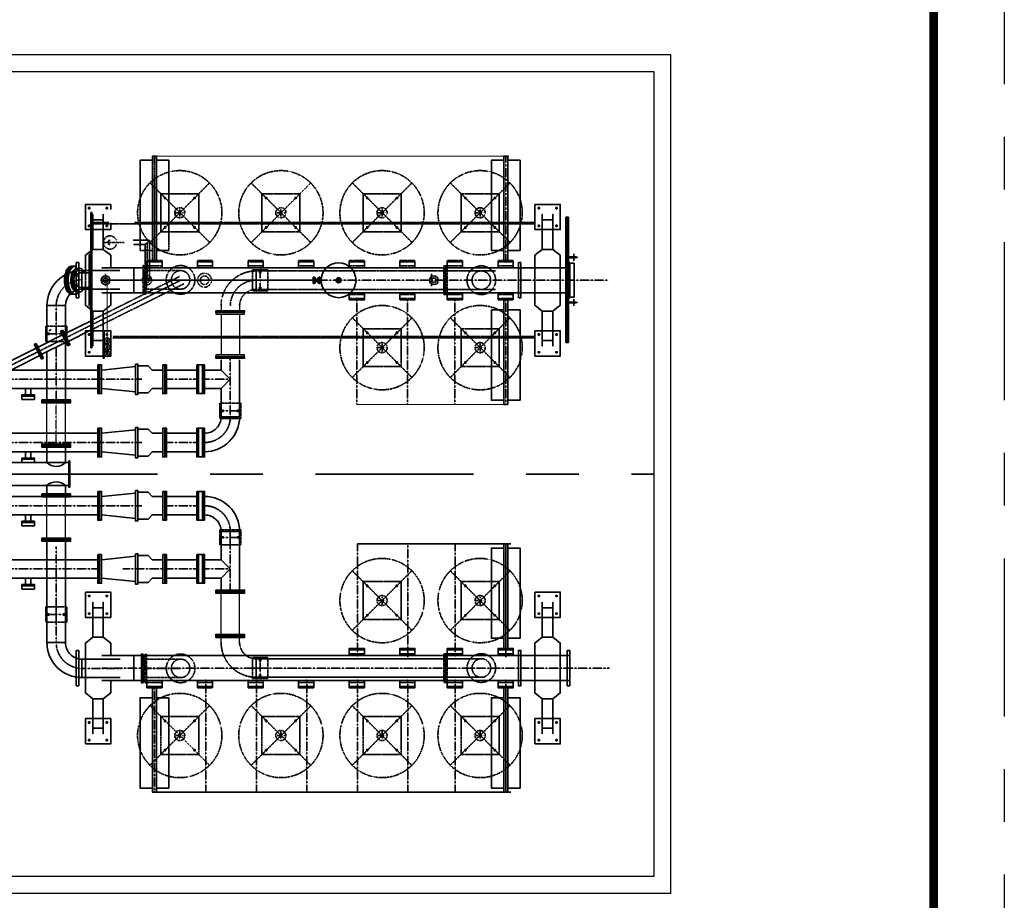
# Model space of a CAD drawing. Header units: inches. Extents: x -341304 to 31571016, y -692717 to 2132253.
# Tile 184 of 256: x 645880 to 657559, y -296539 to -286094. Entities that reach past the tile are written whole.
import ezdxf

# ---------------------------------------------------------------- set-up
doc = ezdxf.new("R2010")
doc.units = ezdxf.units.IN
doc.header["$MEASUREMENT"] = 0
for name, pattern in [('ACISOWELD', [3, 2, -1]), ('CENTER', [2, 1.25, -0.25, 0.25, -0.25]), ('CENTRE', [1.5, 0.75, -0.25, 0.25, -0.25]), ('DASHDOT', [1, 0.5, -0.25, 0, -0.25]), ('DASHED', [0.75, 0.5, -0.25]), ('HIDDEN', [0.375, 0.25, -0.125])]:
    doc.linetypes.add(name, pattern=pattern)

# ---------------------------------------------------------------- blocks, each defined once
blk = doc.blocks.new('tyyyy')
at = {"color": 230, "ltscale": 100}
for p, q in [((-1255486, 591205), (-1266340, 591205)), ((-1255486, 581259), (-1255486, 591205)), ((-1255686, 591005), (-1266140, 591005)), ((-1255686, 581459), (-1255686, 591005)), ((-1255686, 581459), (-1263887, 581459)), ((-1255486, 581259), (-1264087, 581259))]:
    blk.add_line(p, q, dxfattribs=at)
at = {"color": 230, "linetype": 'HIDDEN', "lineweight": 35, "ltscale": 0.5}
for p, q in [((-1261612, 588765), (-1261612, 590005)), ((-1260958, 589686), (-1261665, 588979)), ((-1260958, 588979), (-1261665, 589686)), ((-1259758, 589686), (-1260465, 588979)), ((-1259758, 588979), (-1260465, 589686)), ((-1258558, 589686), (-1259265, 588979)), ((-1258558, 588979), (-1259265, 589686)), ((-1257395, 589686), (-1258102, 588979)), ((-1257395, 588979), (-1258102, 589686)), ((-1262350, 589199), (-1257098, 589199)), ((-1261671, 589006), (-1261863, 589006)), ((-1261724, 588954), (-1261863, 588954)), ((-1261671, 589006), (-1261724, 588954)), ((-1261724, 588532), (-1261724, 588954)), ((-1261671, 588532), (-1261671, 589006)), ((-1262472, 588646), (-1262019, 588646)), ((-1261316, 588576), (-1262362, 588052)), ((-1260407, 588642), (-1257568, 588642)), ((-1261265, 588488), (-1262362, 587942)), ((-1262472, 588427), (-1262019, 588427)), ((-1258558, 588086), (-1259265, 587379)), ((-1258558, 587379), (-1259265, 588086)), ((-1257395, 588086), (-1258102, 587379)), ((-1257395, 587379), (-1258102, 588086)), ((-1262107, 587865), (-1257098, 587865)), ((-1258558, 585086), (-1259265, 584379)), ((-1258558, 584379), (-1259265, 585086)), ((-1257395, 585086), (-1258102, 584379)), ((-1257395, 584379), (-1258102, 585086)), ((-1260958, 583486), (-1261665, 582779)), ((-1260958, 582779), (-1261665, 583486)), ((-1259758, 583486), (-1260465, 582779)), ((-1259758, 582779), (-1260465, 583486)), ((-1258558, 583486), (-1259265, 582779)), ((-1258558, 582779), (-1259265, 583486)), ((-1257395, 583486), (-1258102, 582779)), ((-1257395, 582779), (-1258102, 583486))]:
    blk.add_line(p, q, dxfattribs=at)
at = {"color": 230, "lineweight": 0}
for p, q in [((-1261612, 590005), (-1257408, 590005)), ((-1257431, 587059), (-1259212, 587059))]:
    blk.add_line(p, q, dxfattribs=at)
at = {"color": 230, "linetype": 'CENTER', "lineweight": 35}
for p, q in [((-1257445, 588765), (-1257445, 590005)), ((-1261312, 589378), (-1261312, 589287)), ((-1260112, 589378), (-1260112, 589287)), ((-1258912, 589378), (-1258912, 589287)), ((-1257749, 589378), (-1257749, 589287)), ((-1261357, 589332), (-1261267, 589332)), ((-1260157, 589332), (-1260067, 589332)), ((-1258957, 589332), (-1258867, 589332)), ((-1257794, 589332), (-1257704, 589332)), ((-1256701, 588808), (-1256596, 588808)), ((-1256701, 588798), (-1256596, 588798)), ((-1260357, 588407), (-1260357, 588657)), ((-1261303, 588530), (-1262362, 588000)), ((-1262237, 588532), (-1259728, 588532)), ((-1256230, 588532), (-1262237, 588532)), ((-1260267, 588532), (-1260447, 588532)), ((-1262777, 587851), (-1262777, 588231)), ((-1259212, 588299), (-1259212, 587059)), ((-1258612, 588299), (-1258612, 587059)), ((-1258049, 588299), (-1258049, 587059)), ((-1257445, 588299), (-1257445, 587059)), ((-1256701, 588272), (-1256596, 588272)), ((-1256701, 588262), (-1256596, 588262)), ((-1262362, 588000), (-1264261, 587049)), ((-1262777, 587807), (-1262777, 587987)), ((-1262902, 587897), (-1262652, 587897)), ((-1262777, 587092), (-1262777, 587735)), ((-1258957, 587732), (-1258867, 587732)), ((-1258912, 587778), (-1258912, 587687)), ((-1257794, 587732), (-1257704, 587732)), ((-1257749, 587778), (-1257749, 587687)), ((-1263534, 587357), (-1262260, 587357)), ((-1262260, 587357), (-1261760, 587357)), ((-1261488, 587357), (-1261088, 587357)), ((-1261037, 587357), (-1260712, 587357)), ((-1260712, 586892), (-1260712, 587072)), ((-1260837, 586982), (-1260587, 586982)), ((-1263660, 586607), (-1262260, 586607)), ((-1262260, 586607), (-1261760, 586607)), ((-1261488, 586607), (-1261088, 586607)), ((-1263660, 585857), (-1262260, 585857)), ((-1262260, 585857), (-1261760, 585857)), ((-1261488, 585857), (-1261088, 585857)), ((-1260712, 585392), (-1260712, 585572)), ((-1260837, 585482), (-1260587, 585482)), ((-1259204, 584061), (-1259204, 585405)), ((-1258606, 584060), (-1258606, 585405)), ((-1258044, 584061), (-1258044, 585405)), ((-1257445, 584060), (-1257445, 585405)), ((-1257445, 584165), (-1257445, 585405)), ((-1263660, 585107), (-1262260, 585107)), ((-1261988, 585107), (-1261488, 585107)), ((-1261488, 585107), (-1261088, 585107)), ((-1261037, 585107), (-1260712, 585107)), ((-1258957, 584732), (-1258867, 584732)), ((-1258912, 584687), (-1258912, 584778)), ((-1257794, 584732), (-1257704, 584732)), ((-1257749, 584687), (-1257749, 584778)), ((-1262777, 584657), (-1262777, 584477)), ((-1262902, 584567), (-1262652, 584567)), ((-1260357, 584057), (-1260357, 583807)), ((-1262237, 583932), (-1256216, 583932)), ((-1261727, 583928), (-1261302, 583928)), ((-1260267, 583932), (-1260447, 583932)), ((-1261001, 583804), (-1261001, 582459)), ((-1260402, 583804), (-1260402, 582459)), ((-1259803, 583804), (-1259803, 582459)), ((-1259204, 583804), (-1259204, 582459)), ((-1258606, 583804), (-1258606, 582459)), ((-1258044, 583804), (-1258044, 582459)), ((-1257445, 583804), (-1257445, 582459)), ((-1261612, 583699), (-1261612, 582459)), ((-1257445, 583699), (-1257445, 582459)), ((-1261312, 583087), (-1261312, 583178)), ((-1260112, 583087), (-1260112, 583178)), ((-1258912, 583087), (-1258912, 583178)), ((-1257749, 583087), (-1257749, 583178)), ((-1261357, 583132), (-1261267, 583132)), ((-1260157, 583132), (-1260067, 583132)), ((-1258957, 583132), (-1258867, 583132)), ((-1257794, 583132), (-1257704, 583132))]:
    blk.add_line(p, q, dxfattribs=at)
at = {"color": 230, "lineweight": 35}
for p, q in [((-1261502, 589507), (-1261472, 589507)), ((-1261487, 589522), (-1261487, 589492)), ((-1261152, 589507), (-1261122, 589507)), ((-1261137, 589522), (-1261137, 589492)), ((-1260302, 589507), (-1260272, 589507)), ((-1260287, 589522), (-1260287, 589492)), ((-1259952, 589507), (-1259922, 589507)), ((-1259937, 589522), (-1259937, 589492)), ((-1259102, 589507), (-1259072, 589507)), ((-1259087, 589522), (-1259087, 589492)), ((-1258752, 589507), (-1258722, 589507)), ((-1258737, 589522), (-1258737, 589492)), ((-1257939, 589507), (-1257909, 589507)), ((-1257924, 589522), (-1257924, 589492)), ((-1257589, 589507), (-1257559, 589507)), ((-1257574, 589522), (-1257574, 589492)), ((-1262401, 589387), (-1262371, 589387)), ((-1262386, 589402), (-1262386, 589372)), ((-1262191, 589387), (-1262161, 589387)), ((-1262176, 589402), (-1262176, 589372)), ((-1257068, 589387), (-1257038, 589387)), ((-1257053, 589402), (-1257053, 589372)), ((-1256858, 589387), (-1256828, 589387)), ((-1256843, 589402), (-1256843, 589372)), ((-1262366, 589336), (-1262366, 587729)), ((-1262366, 589336), (-1262354, 589336)), ((-1262354, 589336), (-1262354, 587729)), ((-1256731, 589278), (-1256731, 587792)), ((-1256731, 589278), (-1256701, 589278)), ((-1256720, 589278), (-1256720, 587792)), ((-1256712, 589278), (-1256712, 587792)), ((-1256701, 589278), (-1256701, 587792)), ((-1262401, 589177), (-1262371, 589177)), ((-1262386, 589192), (-1262386, 589162)), ((-1262354, 589215), (-1262154, 589215)), ((-1262191, 589177), (-1262161, 589177)), ((-1262176, 589192), (-1262176, 589162)), ((-1261848, 589215), (-1257098, 589215)), ((-1261502, 589157), (-1261472, 589157)), ((-1261487, 589172), (-1261487, 589142)), ((-1261152, 589157), (-1261122, 589157)), ((-1261137, 589172), (-1261137, 589142)), ((-1260302, 589157), (-1260272, 589157)), ((-1260287, 589172), (-1260287, 589142)), ((-1259952, 589157), (-1259922, 589157)), ((-1259937, 589172), (-1259937, 589142)), ((-1259102, 589157), (-1259072, 589157)), ((-1259087, 589172), (-1259087, 589142)), ((-1258752, 589157), (-1258722, 589157)), ((-1258737, 589172), (-1258737, 589142)), ((-1257939, 589157), (-1257909, 589157)), ((-1257924, 589172), (-1257924, 589142)), ((-1257589, 589157), (-1257559, 589157)), ((-1257574, 589172), (-1257574, 589142)), ((-1257068, 589177), (-1257038, 589177)), ((-1257053, 589162), (-1257053, 589192)), ((-1256858, 589177), (-1256828, 589177)), ((-1256843, 589162), (-1256843, 589192)), ((-1262387, 588837), (-1262387, 588228)), ((-1262387, 588837), (-1262366, 588837)), ((-1256638, 588843), (-1256638, 588762)), ((-1256596, 588808), (-1256596, 588798)), ((-1262597, 588699), (-1262553, 588699)), ((-1262553, 588699), (-1262532, 588671)), ((-1262498, 588672), (-1262533, 588672)), ((-1262237, 588680), (-1256731, 588680)), ((-1262498, 588620), (-1262383, 588620)), ((-1262472, 588646), (-1262472, 588427)), ((-1260407, 588642), (-1260407, 588423)), ((-1260372, 588622), (-1260342, 588622)), ((-1260357, 588607), (-1260357, 588637)), ((-1259728, 588570), (-1259728, 588495)), ((-1259715, 588570), (-1259728, 588570)), ((-1259722, 588570), (-1259722, 588495)), ((-1259664, 588570), (-1259715, 588495)), ((-1259715, 588570), (-1259664, 588495)), ((-1259715, 588570), (-1259715, 588495)), ((-1259664, 588570), (-1259664, 588495)), ((-1259651, 588570), (-1259664, 588570)), ((-1259657, 588570), (-1259657, 588495)), ((-1259651, 588570), (-1259651, 588495)), ((-1258326, 588607), (-1258326, 588460)), ((-1262498, 588445), (-1262383, 588445)), ((-1261053, 588532), (-1260628, 588532)), ((-1260372, 588442), (-1260342, 588442)), ((-1260357, 588427), (-1260357, 588457)), ((-1259715, 588495), (-1259728, 588495)), ((-1259651, 588495), (-1259664, 588495)), ((-1262237, 588384), (-1256731, 588384)), ((-1262887, 588231), (-1262667, 588231)), ((-1262887, 587803), (-1262887, 588231)), ((-1262667, 587900), (-1262667, 588231)), ((-1262387, 588228), (-1262366, 588228)), ((-1256638, 588308), (-1256638, 588228)), ((-1256596, 588272), (-1256596, 588262)), ((-1262882, 587897), (-1262852, 587897)), ((-1262867, 587912), (-1262867, 587882)), ((-1262700, 587939), (-1262725, 587927)), ((-1262725, 587927), (-1262638, 587754)), ((-1262715, 587932), (-1262628, 587758)), ((-1262710, 587934), (-1262623, 587761)), ((-1262702, 587897), (-1262672, 587897)), ((-1262700, 587939), (-1262613, 587765)), ((-1262687, 587912), (-1262687, 587882)), ((-1262401, 587887), (-1262371, 587887)), ((-1262386, 587872), (-1262386, 587902)), ((-1262191, 587887), (-1262161, 587887)), ((-1262176, 587872), (-1262176, 587902)), ((-1262107, 587850), (-1257098, 587850)), ((-1259102, 587907), (-1259072, 587907)), ((-1259087, 587922), (-1259087, 587892)), ((-1258752, 587907), (-1258722, 587907)), ((-1258737, 587922), (-1258737, 587892)), ((-1257939, 587907), (-1257909, 587907)), ((-1257924, 587922), (-1257924, 587892)), ((-1257589, 587907), (-1257559, 587907)), ((-1257574, 587922), (-1257574, 587892)), ((-1257068, 587887), (-1257038, 587887)), ((-1257053, 587872), (-1257053, 587902)), ((-1256858, 587887), (-1256828, 587887)), ((-1256843, 587872), (-1256843, 587902)), ((-1263014, 587782), (-1263038, 587770)), ((-1263038, 587770), (-1262951, 587596)), ((-1263029, 587775), (-1262942, 587601)), ((-1263023, 587777), (-1262936, 587604)), ((-1263014, 587782), (-1262927, 587608)), ((-1262667, 587112), (-1262667, 587794)), ((-1262613, 587765), (-1262638, 587754)), ((-1262366, 587729), (-1262354, 587729)), ((-1256731, 587792), (-1256701, 587792)), ((-1262887, 587112), (-1262887, 587683)), ((-1262401, 587677), (-1262371, 587677)), ((-1262386, 587662), (-1262386, 587692)), ((-1262191, 587677), (-1262161, 587677)), ((-1262176, 587662), (-1262176, 587692)), ((-1257068, 587677), (-1257038, 587677)), ((-1257053, 587662), (-1257053, 587692)), ((-1256858, 587677), (-1256828, 587677)), ((-1256843, 587662), (-1256843, 587692)), ((-1262927, 587608), (-1262951, 587596)), ((-1262235, 587467), (-1261838, 587507)), ((-1260821, 587467), (-1260821, 587587)), ((-1259102, 587557), (-1259072, 587557)), ((-1259087, 587572), (-1259087, 587542)), ((-1258752, 587557), (-1258722, 587557)), ((-1258737, 587572), (-1258737, 587542)), ((-1257939, 587557), (-1257909, 587557)), ((-1257924, 587572), (-1257924, 587542)), ((-1257589, 587557), (-1257559, 587557)), ((-1257574, 587572), (-1257574, 587542)), ((-1263315, 587467), (-1262280, 587467)), ((-1261468, 587467), (-1261108, 587467)), ((-1261017, 587467), (-1260821, 587467)), ((-1260712, 587357), (-1260821, 587467)), ((-1260712, 587357), (-1260821, 587248)), ((-1263640, 587248), (-1262280, 587248)), ((-1263140, 587248), (-1263140, 587173)), ((-1263080, 587248), (-1263080, 587173)), ((-1262235, 587248), (-1261838, 587207)), ((-1261468, 587248), (-1261108, 587248)), ((-1261017, 587248), (-1260821, 587248)), ((-1260821, 586912), (-1260602, 586912)), ((-1260817, 586982), (-1260787, 586982)), ((-1260802, 586997), (-1260802, 586967)), ((-1260637, 586982), (-1260607, 586982)), ((-1260622, 586997), (-1260622, 586967)), ((-1263640, 586717), (-1262280, 586717)), ((-1262235, 586717), (-1261838, 586757)), ((-1261468, 586717), (-1261108, 586717)), ((-1261017, 586717), (-1261017, 586498)), ((-1263640, 586498), (-1262280, 586498)), ((-1263140, 586498), (-1263140, 586423)), ((-1263080, 586498), (-1263080, 586423)), ((-1262235, 586498), (-1261838, 586457)), ((-1261468, 586498), (-1261108, 586498)), ((-1265035, 586369), (-1262627, 586369)), ((-1265035, 586096), (-1262627, 586096)), ((-1262235, 585967), (-1261838, 586007)), ((-1263640, 585967), (-1262280, 585967)), ((-1261468, 585967), (-1261108, 585967)), ((-1261017, 585748), (-1261017, 585967)), ((-1263640, 585748), (-1262280, 585748)), ((-1263140, 585748), (-1263140, 585673)), ((-1263080, 585748), (-1263080, 585673)), ((-1262235, 585748), (-1261838, 585707)), ((-1261468, 585748), (-1261108, 585748)), ((-1260821, 585552), (-1260602, 585552)), ((-1260817, 585482), (-1260787, 585482)), ((-1260802, 585497), (-1260802, 585467)), ((-1260637, 585482), (-1260607, 585482)), ((-1260622, 585497), (-1260622, 585467)), ((-1257385, 585405), (-1259204, 585405)), ((-1263640, 585217), (-1262280, 585217)), ((-1262235, 585217), (-1261838, 585257)), ((-1261468, 585217), (-1261108, 585217)), ((-1261017, 585217), (-1260821, 585217)), ((-1260712, 585107), (-1260821, 585217)), ((-1260712, 585107), (-1260821, 584998)), ((-1263640, 584998), (-1262280, 584998)), ((-1263140, 584998), (-1263140, 584923)), ((-1263080, 584998), (-1263080, 584923)), ((-1262235, 584998), (-1261838, 584957)), ((-1261468, 584998), (-1261108, 584998)), ((-1261017, 584998), (-1260821, 584998)), ((-1260821, 584998), (-1260821, 584857)), ((-1259102, 584907), (-1259072, 584907)), ((-1259087, 584892), (-1259087, 584922)), ((-1258752, 584907), (-1258722, 584907)), ((-1258737, 584892), (-1258737, 584922)), ((-1257939, 584907), (-1257909, 584907)), ((-1257924, 584892), (-1257924, 584922)), ((-1257589, 584907), (-1257559, 584907)), ((-1257574, 584892), (-1257574, 584922)), ((-1262401, 584787), (-1262371, 584787)), ((-1262386, 584802), (-1262386, 584772)), ((-1262191, 584787), (-1262161, 584787)), ((-1262176, 584802), (-1262176, 584772)), ((-1257068, 584787), (-1257038, 584787)), ((-1257053, 584802), (-1257053, 584772)), ((-1256858, 584787), (-1256828, 584787)), ((-1256843, 584802), (-1256843, 584772)), ((-1262867, 584552), (-1262867, 584582)), ((-1262687, 584552), (-1262687, 584582)), ((-1262401, 584577), (-1262371, 584577)), ((-1262386, 584592), (-1262386, 584562)), ((-1262191, 584577), (-1262161, 584577)), ((-1262176, 584592), (-1262176, 584562)), ((-1257068, 584577), (-1257038, 584577)), ((-1257053, 584592), (-1257053, 584562)), ((-1256858, 584577), (-1256828, 584577)), ((-1256843, 584592), (-1256843, 584562)), ((-1262882, 584567), (-1262852, 584567)), ((-1262702, 584567), (-1262672, 584567)), ((-1259102, 584557), (-1259072, 584557)), ((-1259087, 584542), (-1259087, 584572)), ((-1258752, 584557), (-1258722, 584557)), ((-1258737, 584542), (-1258737, 584572)), ((-1257939, 584557), (-1257909, 584557)), ((-1257924, 584542), (-1257924, 584572)), ((-1257589, 584557), (-1257559, 584557)), ((-1257574, 584542), (-1257574, 584572)), ((-1262887, 584233), (-1262667, 584233)), ((-1262472, 583819), (-1262472, 584038)), ((-1262237, 584080), (-1256686, 584080)), ((-1260407, 583823), (-1260407, 584042)), ((-1260372, 584022), (-1260342, 584022)), ((-1260357, 584037), (-1260357, 584007)), ((-1262237, 583784), (-1256686, 583784)), ((-1260372, 583842), (-1260342, 583842)), ((-1260357, 583857), (-1260357, 583827)), ((-1262386, 583272), (-1262386, 583302)), ((-1262176, 583272), (-1262176, 583302)), ((-1261502, 583307), (-1261472, 583307)), ((-1261487, 583292), (-1261487, 583322)), ((-1261152, 583307), (-1261122, 583307)), ((-1261137, 583292), (-1261137, 583322)), ((-1260302, 583307), (-1260272, 583307)), ((-1260287, 583292), (-1260287, 583322)), ((-1259952, 583307), (-1259922, 583307)), ((-1259937, 583292), (-1259937, 583322)), ((-1259102, 583307), (-1259072, 583307)), ((-1259087, 583292), (-1259087, 583322)), ((-1258752, 583307), (-1258722, 583307)), ((-1258737, 583292), (-1258737, 583322)), ((-1257939, 583307), (-1257909, 583307)), ((-1257924, 583292), (-1257924, 583322)), ((-1257589, 583307), (-1257559, 583307)), ((-1257574, 583292), (-1257574, 583322)), ((-1257053, 583272), (-1257053, 583302)), ((-1256843, 583272), (-1256843, 583302)), ((-1262401, 583287), (-1262371, 583287)), ((-1262191, 583287), (-1262161, 583287)), ((-1257068, 583287), (-1257038, 583287)), ((-1256858, 583287), (-1256828, 583287)), ((-1262401, 583077), (-1262371, 583077)), ((-1262386, 583062), (-1262386, 583092)), ((-1262191, 583077), (-1262161, 583077)), ((-1262176, 583062), (-1262176, 583092)), ((-1257068, 583077), (-1257038, 583077)), ((-1257053, 583062), (-1257053, 583092)), ((-1256858, 583077), (-1256828, 583077)), ((-1256843, 583062), (-1256843, 583092)), ((-1261502, 582957), (-1261472, 582957)), ((-1261487, 582942), (-1261487, 582972)), ((-1261152, 582957), (-1261122, 582957)), ((-1261137, 582942), (-1261137, 582972)), ((-1260302, 582957), (-1260272, 582957)), ((-1260287, 582942), (-1260287, 582972)), ((-1259952, 582957), (-1259922, 582957)), ((-1259937, 582942), (-1259937, 582972)), ((-1259102, 582957), (-1259072, 582957)), ((-1259087, 582942), (-1259087, 582972)), ((-1258752, 582957), (-1258722, 582957)), ((-1258737, 582942), (-1258737, 582972)), ((-1257939, 582957), (-1257909, 582957)), ((-1257924, 582942), (-1257924, 582972)), ((-1257589, 582957), (-1257559, 582957)), ((-1257574, 582942), (-1257574, 582972)), ((-1261589, 582459), (-1257385, 582459))]:
    blk.add_line(p, q, dxfattribs=at)
at = {"color": 230, "linetype": 'CENTER', "lineweight": 35, "ltscale": 0.1}
for p, q in [((-1261970, 588980), (-1262214, 588980)), ((-1261698, 588532), (-1261698, 588980))]:
    blk.add_line(p, q, dxfattribs=at)
at = {"color": 230, "linetype": 'HIDDEN', "lineweight": 35}
for p, q in [((-1262431, 588532), (-1262431, 588680)), ((-1261855, 588532), (-1261855, 588680)), ((-1257098, 588532), (-1257098, 588680)), ((-1256798, 588532), (-1256798, 588680)), ((-1262431, 588532), (-1262431, 588384)), ((-1261855, 588532), (-1261855, 588384)), ((-1257098, 588532), (-1257098, 588384)), ((-1256798, 588532), (-1256798, 588384)), ((-1262431, 583932), (-1262431, 584080)), ((-1261855, 583932), (-1261855, 584080)), ((-1257098, 583932), (-1257098, 584080)), ((-1256798, 583932), (-1256798, 584080)), ((-1262431, 583932), (-1262431, 583784)), ((-1261855, 583932), (-1261855, 583784)), ((-1257098, 583932), (-1257098, 583784)), ((-1256798, 583932), (-1256798, 583784))]:
    blk.add_line(p, q, dxfattribs=at)
at = {"color": 230, "linetype": 'DASHED', "lineweight": 35, "ltscale": 0.1}
blk.add_line((-1262192, 588607), (-1262192, 588460), dxfattribs=at)
at = {"color": 230, "linetype": 'DASHED', "lineweight": 35}
for p, q in [((-1261707, 588646), (-1261302, 588646)), ((-1261707, 588427), (-1261302, 588427)), ((-1262902, 584657), (-1262902, 584477)), ((-1262652, 584657), (-1262902, 584657)), ((-1262652, 584477), (-1262652, 584657)), ((-1262902, 584477), (-1262652, 584477)), ((-1261707, 584038), (-1261302, 584038)), ((-1261707, 583819), (-1261302, 583819))]:
    blk.add_line(p, q, dxfattribs=at)
at = {"color": 230, "linetype": 'ACISOWELD', "lineweight": 30}
for p, q in [((-1260821, 588227), (-1260821, 588170)), ((-1260602, 588233), (-1260602, 588170)), ((-1260821, 584237), (-1260821, 584295)), ((-1260602, 584231), (-1260602, 584295))]:
    blk.add_line(p, q, dxfattribs=at)
at = {"color": 230, "lineweight": 30}
for p, q in [((-1260821, 588130), (-1260821, 587647)), ((-1260602, 588130), (-1260602, 587647)), ((-1262887, 586590), (-1262887, 587072)), ((-1262667, 586590), (-1262667, 587072)), ((-1262887, 586590), (-1262887, 586681)), ((-1262887, 585476), (-1262887, 585958)), ((-1262667, 585476), (-1262667, 585958)), ((-1260821, 584335), (-1260821, 584817)), ((-1260602, 584335), (-1260602, 584817))]:
    blk.add_line(p, q, dxfattribs=at)
at = {"color": 230, "linetype": 'Continuous', "lineweight": 35, "ltscale": 0.1}
for p, q in [((-1262362, 588052), (-1262678, 587895)), ((-1262362, 587942), (-1262634, 587806)), ((-1263016, 587725), (-1264226, 587120)), ((-1262972, 587638), (-1264183, 587034))]:
    blk.add_line(p, q, dxfattribs=at)
at = {"color": 230, "linetype": 'Continuous', "lineweight": 35}
for p, q in [((-1262992, 587738), (-1262702, 587883)), ((-1262949, 587653), (-1262660, 587798))]:
    blk.add_line(p, q, dxfattribs=at)
at = {"color": 230, "linetype": 'CENTER', "lineweight": 30}
blk.add_line((-1262777, 586570), (-1262777, 587092), dxfattribs=at)
at = {"color": 230, "linetype": 'CENTRE', "lineweight": 35, "ltscale": 2500}
blk.add_line((-1274702, 586232), (-1255686, 586232), dxfattribs=at)
at = {"color": 230, "lineweight": 35}
for points in [[(-1261635, 589955), (-1261782, 589955), (-1261782, 589215)], [(-1261589, 589215), (-1261589, 590005), (-1261635, 590005), (-1261635, 589215)], [(-1261442, 589215), (-1261442, 589955), (-1261589, 589955)], [(-1257468, 589955), (-1257615, 589955), (-1257615, 588885), (-1257468, 588885)], [(-1257422, 588765), (-1257422, 590005), (-1257468, 590005), (-1257468, 588765)], [(-1257422, 588885), (-1257275, 588885), (-1257275, 589955), (-1257422, 589955)], [(-1262131, 589214), (-1262131, 589132), (-1262431, 589132), (-1262431, 589432), (-1262131, 589432), (-1262131, 589371)], [(-1262344, 588898), (-1262344, 589312), (-1262344, 589247), (-1262219, 589247), (-1262219, 589312), (-1262219, 588898)], [(-1257011, 588898), (-1257011, 589312), (-1257011, 589247), (-1256886, 589247), (-1256886, 589312), (-1256886, 588898)], [(-1262431, 588680), (-1262431, 588828), (-1262344, 588898), (-1262219, 588898), (-1262131, 588828), (-1262131, 588680)], [(-1257098, 588680), (-1257098, 588828), (-1257011, 588898), (-1256886, 588898), (-1256798, 588828), (-1256798, 588680)], [(-1262431, 588384), (-1262431, 588236), (-1262344, 588166), (-1262219, 588166), (-1262131, 588236), (-1262131, 588384)], [(-1257098, 588384), (-1257098, 588236), (-1257011, 588166), (-1256886, 588166), (-1256798, 588236), (-1256798, 588384)], [(-1257468, 588299), (-1257468, 587059), (-1257422, 587059), (-1257422, 588299)], [(-1262344, 588166), (-1262344, 587752), (-1262344, 587817), (-1262219, 587817), (-1262219, 587752), (-1262219, 588166)], [(-1257468, 588179), (-1257615, 588179), (-1257615, 587109), (-1257468, 587109)], [(-1257422, 587109), (-1257275, 587109), (-1257275, 588179), (-1257422, 588179)], [(-1257011, 588166), (-1257011, 587752), (-1257011, 587817), (-1256886, 587817), (-1256886, 587752), (-1256886, 588166)], [(-1261808, 587517), (-1261688, 587517), (-1261638, 587467), (-1261513, 587467)], [(-1261808, 587197), (-1261688, 587197), (-1261638, 587248), (-1261513, 587248)], [(-1261808, 586767), (-1261688, 586767), (-1261638, 586717), (-1261513, 586717)], [(-1261808, 586447), (-1261688, 586447), (-1261638, 586498), (-1261513, 586498)], [(-1261808, 586017), (-1261688, 586017), (-1261638, 585967), (-1261513, 585967)], [(-1261808, 585697), (-1261688, 585697), (-1261638, 585748), (-1261513, 585748)], [(-1257468, 584165), (-1257468, 585405), (-1257422, 585405), (-1257422, 584165)], [(-1257468, 584285), (-1257615, 584285), (-1257615, 585355), (-1257468, 585355)], [(-1257422, 585355), (-1257275, 585355), (-1257275, 584285), (-1257422, 584285)], [(-1261808, 585267), (-1261688, 585267), (-1261638, 585217), (-1261513, 585217)], [(-1261808, 584947), (-1261688, 584947), (-1261638, 584998), (-1261513, 584998)], [(-1262344, 584298), (-1262344, 584712), (-1262344, 584647), (-1262219, 584647), (-1262219, 584712), (-1262219, 584298)], [(-1257011, 584298), (-1257011, 584712), (-1257011, 584647), (-1256886, 584647), (-1256886, 584712), (-1256886, 584298)], [(-1262431, 584080), (-1262431, 584228), (-1262344, 584298), (-1262219, 584298), (-1262131, 584228), (-1262131, 584080)], [(-1257098, 584080), (-1257098, 584228), (-1257011, 584298), (-1256886, 584298), (-1256798, 584228), (-1256798, 584080)], [(-1259122, 584080), (-1259122, 584165), (-1259302, 584165), (-1259302, 584080), (-1259122, 584080), (-1259122, 584102), (-1259302, 584102), (-1259302, 584149), (-1259122, 584149)], [(-1258522, 584080), (-1258522, 584165), (-1258702, 584165), (-1258702, 584080), (-1258522, 584080), (-1258522, 584102), (-1258702, 584102), (-1258702, 584149), (-1258522, 584149)], [(-1257959, 584080), (-1257959, 584165), (-1258139, 584165), (-1258139, 584080), (-1257959, 584080), (-1257959, 584102), (-1258139, 584102), (-1258139, 584149), (-1257959, 584149)], [(-1257355, 584080), (-1257355, 584165), (-1257535, 584165), (-1257535, 584080), (-1257355, 584080), (-1257355, 584102), (-1257535, 584102), (-1257535, 584149), (-1257355, 584149)], [(-1262431, 583784), (-1262431, 583636), (-1262344, 583566), (-1262219, 583566), (-1262131, 583636), (-1262131, 583784)], [(-1261702, 583784), (-1261702, 583699), (-1261522, 583699), (-1261522, 583784), (-1261702, 583784), (-1261702, 583762), (-1261522, 583762), (-1261522, 583715), (-1261702, 583715)], [(-1260502, 583784), (-1260502, 583699), (-1260322, 583699), (-1260322, 583784), (-1260502, 583784), (-1260502, 583762), (-1260322, 583762), (-1260322, 583715), (-1260502, 583715)], [(-1259902, 583784), (-1259902, 583699), (-1259722, 583699), (-1259722, 583784), (-1259902, 583784), (-1259902, 583762), (-1259722, 583762), (-1259722, 583715), (-1259902, 583715)], [(-1259302, 583784), (-1259302, 583699), (-1259122, 583699), (-1259122, 583784), (-1259302, 583784), (-1259302, 583762), (-1259122, 583762), (-1259122, 583715), (-1259302, 583715)], [(-1258702, 583784), (-1258702, 583699), (-1258522, 583699), (-1258522, 583784), (-1258702, 583784), (-1258702, 583762), (-1258522, 583762), (-1258522, 583715), (-1258702, 583715)], [(-1258139, 583784), (-1258139, 583699), (-1257959, 583699), (-1257959, 583784), (-1258139, 583784), (-1258139, 583762), (-1257959, 583762), (-1257959, 583715), (-1258139, 583715)], [(-1257535, 583784), (-1257535, 583699), (-1257355, 583699), (-1257355, 583784), (-1257535, 583784), (-1257535, 583762), (-1257355, 583762), (-1257355, 583715), (-1257535, 583715)], [(-1257098, 583784), (-1257098, 583636), (-1257011, 583566), (-1256886, 583566), (-1256798, 583636), (-1256798, 583784)], [(-1261589, 583699), (-1261589, 582459), (-1261635, 582459), (-1261635, 583699)], [(-1257422, 583699), (-1257422, 582459), (-1257468, 582459), (-1257468, 583699)], [(-1262344, 583566), (-1262344, 583152), (-1262344, 583217), (-1262219, 583217), (-1262219, 583152), (-1262219, 583566)], [(-1261635, 582509), (-1261782, 582509), (-1261782, 583579), (-1261635, 583579)], [(-1261589, 583579), (-1261442, 583579), (-1261442, 582509), (-1261589, 582509)], [(-1257468, 582509), (-1257615, 582509), (-1257615, 583579), (-1257468, 583579)], [(-1257422, 583579), (-1257275, 583579), (-1257275, 582509), (-1257422, 582509)], [(-1257011, 583566), (-1257011, 583152), (-1257011, 583217), (-1256886, 583217), (-1256886, 583152), (-1256886, 583566)]]:
    blk.add_lwpolyline(points, dxfattribs=at)
at = {"color": 230, "linetype": 'HIDDEN', "lineweight": 35, "ltscale": 0.5}
for points in [[(-1261537, 589557), (-1261087, 589557), (-1261087, 589107), (-1261537, 589107)], [(-1260337, 589557), (-1259887, 589557), (-1259887, 589107), (-1260337, 589107)], [(-1259137, 589557), (-1258687, 589557), (-1258687, 589107), (-1259137, 589107)], [(-1257974, 589557), (-1257524, 589557), (-1257524, 589107), (-1257974, 589107)], [(-1257264, 588742), (-1257294, 588742), (-1257294, 588322), (-1257264, 588322)], [(-1259137, 587957), (-1258687, 587957), (-1258687, 587507), (-1259137, 587507)], [(-1257974, 587957), (-1257524, 587957), (-1257524, 587507), (-1257974, 587507)], [(-1259137, 584507), (-1258687, 584507), (-1258687, 584957), (-1259137, 584957)], [(-1257974, 584507), (-1257524, 584507), (-1257524, 584957), (-1257974, 584957)], [(-1261537, 582907), (-1261087, 582907), (-1261087, 583357), (-1261537, 583357)], [(-1260337, 582907), (-1259887, 582907), (-1259887, 583357), (-1260337, 583357)], [(-1259137, 582907), (-1258687, 582907), (-1258687, 583357), (-1259137, 583357)], [(-1257974, 582907), (-1257524, 582907), (-1257524, 583357), (-1257974, 583357)]]:
    blk.add_lwpolyline(points, close=True, dxfattribs=at)
at = {"color": 230, "lineweight": 35}
for points in [[(-1257098, 589432), (-1256798, 589432), (-1256798, 589132), (-1257098, 589132)], [(-1262509, 588742), (-1262539, 588742), (-1262539, 588322), (-1262509, 588322)], [(-1262509, 588322), (-1262539, 588322), (-1262539, 588742), (-1262509, 588742)], [(-1256716, 588742), (-1256686, 588742), (-1256686, 588322), (-1256716, 588322)], [(-1256701, 588733), (-1256634, 588733), (-1256634, 588332), (-1256701, 588332)], [(-1260882, 588170), (-1260882, 588150), (-1260542, 588150), (-1260542, 588170)], [(-1262431, 587632), (-1262131, 587632), (-1262131, 587932), (-1262431, 587932)], [(-1262219, 587924), (-1262208, 587924), (-1262208, 587609), (-1262219, 587609)], [(-1257098, 587632), (-1256798, 587632), (-1256798, 587932), (-1257098, 587932)], [(-1260882, 587627), (-1260882, 587607), (-1260542, 587607), (-1260542, 587627)], [(-1262284, 587527), (-1262264, 587527), (-1262264, 587187), (-1262284, 587187)], [(-1262264, 587527), (-1262239, 587527), (-1262239, 587187), (-1262264, 587187)], [(-1261838, 587537), (-1261808, 587537), (-1261808, 587177), (-1261838, 587177)], [(-1261513, 587527), (-1261488, 587527), (-1261488, 587187), (-1261513, 587187)], [(-1261488, 587527), (-1261468, 587527), (-1261468, 587187), (-1261488, 587187)], [(-1261108, 587527), (-1261088, 587527), (-1261088, 587187), (-1261108, 587187)], [(-1261088, 587527), (-1261041, 587527), (-1261041, 587187), (-1261088, 587187)], [(-1261037, 587527), (-1261017, 587527), (-1261017, 587187), (-1261037, 587187)], [(-1263185, 587158), (-1263185, 587173), (-1263035, 587173), (-1263035, 587158)], [(-1263185, 587118), (-1263185, 587158), (-1263035, 587158), (-1263035, 587118)], [(-1262947, 587092), (-1262947, 587112), (-1262607, 587112), (-1262607, 587092)], [(-1262284, 586777), (-1262264, 586777), (-1262264, 586437), (-1262284, 586437)], [(-1262264, 586777), (-1262239, 586777), (-1262239, 586437), (-1262264, 586437)], [(-1261838, 586787), (-1261808, 586787), (-1261808, 586427), (-1261838, 586427)], [(-1261513, 586777), (-1261488, 586777), (-1261488, 586437), (-1261513, 586437)], [(-1261488, 586777), (-1261468, 586777), (-1261468, 586437), (-1261488, 586437)], [(-1261108, 586777), (-1261088, 586777), (-1261088, 586437), (-1261108, 586437)], [(-1261088, 586777), (-1261041, 586777), (-1261041, 586437), (-1261088, 586437)], [(-1261037, 586777), (-1261017, 586777), (-1261017, 586437), (-1261037, 586437)], [(-1262947, 586570), (-1262947, 586550), (-1262607, 586550), (-1262607, 586570)], [(-1263185, 586408), (-1263185, 586423), (-1263035, 586423), (-1263035, 586408)], [(-1263185, 586368), (-1263185, 586408), (-1263035, 586408), (-1263035, 586368)], [(-1262627, 586389), (-1262617, 586389), (-1262617, 586076), (-1262627, 586076)], [(-1262947, 585978), (-1262947, 585998), (-1262607, 585998), (-1262607, 585978)], [(-1262284, 586027), (-1262264, 586027), (-1262264, 585687), (-1262284, 585687)], [(-1262264, 586027), (-1262239, 586027), (-1262239, 585687), (-1262264, 585687)], [(-1261838, 586037), (-1261808, 586037), (-1261808, 585677), (-1261838, 585677)], [(-1261513, 586027), (-1261488, 586027), (-1261488, 585687), (-1261513, 585687)], [(-1261488, 586027), (-1261468, 586027), (-1261468, 585687), (-1261488, 585687)], [(-1261108, 586027), (-1261088, 586027), (-1261088, 585687), (-1261108, 585687)], [(-1261088, 586027), (-1261041, 586027), (-1261041, 585687), (-1261088, 585687)], [(-1261037, 585687), (-1261017, 585687), (-1261017, 586027), (-1261037, 586027)], [(-1263185, 585658), (-1263185, 585673), (-1263035, 585673), (-1263035, 585658)], [(-1263185, 585618), (-1263185, 585658), (-1263035, 585658), (-1263035, 585618)], [(-1262947, 585436), (-1262947, 585456), (-1262607, 585456), (-1262607, 585436)], [(-1262284, 585277), (-1262264, 585277), (-1262264, 584937), (-1262284, 584937)], [(-1262264, 585277), (-1262239, 585277), (-1262239, 584937), (-1262264, 584937)], [(-1261838, 585287), (-1261808, 585287), (-1261808, 584927), (-1261838, 584927)], [(-1261513, 585277), (-1261488, 585277), (-1261488, 584937), (-1261513, 584937)], [(-1261488, 585277), (-1261468, 585277), (-1261468, 584937), (-1261488, 584937)], [(-1261108, 585277), (-1261088, 585277), (-1261088, 584937), (-1261108, 584937)], [(-1261088, 585277), (-1261041, 585277), (-1261041, 584937), (-1261088, 584937)], [(-1261037, 584937), (-1261017, 584937), (-1261017, 585277), (-1261037, 585277)], [(-1263185, 584908), (-1263185, 584923), (-1263035, 584923), (-1263035, 584908)], [(-1263185, 584868), (-1263185, 584908), (-1263035, 584908), (-1263035, 584868)], [(-1262431, 584832), (-1262131, 584832), (-1262131, 584532), (-1262431, 584532)], [(-1260882, 584837), (-1260882, 584857), (-1260542, 584857), (-1260542, 584837)], [(-1257098, 584832), (-1256798, 584832), (-1256798, 584532), (-1257098, 584532)], [(-1260882, 584295), (-1260882, 584315), (-1260542, 584315), (-1260542, 584295)], [(-1262509, 584142), (-1262539, 584142), (-1262539, 583722), (-1262509, 583722)], [(-1262509, 583722), (-1262539, 583722), (-1262539, 584142), (-1262509, 584142)], [(-1257264, 583722), (-1257294, 583722), (-1257294, 584142), (-1257264, 584142)], [(-1257264, 584142), (-1257294, 584142), (-1257294, 583722), (-1257264, 583722)], [(-1256716, 583722), (-1256686, 583722), (-1256686, 584142), (-1256716, 584142)], [(-1261747, 584098), (-1261767, 584098), (-1261767, 583758), (-1261747, 583758)], [(-1262431, 583032), (-1262131, 583032), (-1262131, 583332), (-1262431, 583332)], [(-1257098, 583032), (-1256798, 583032), (-1256798, 583332), (-1257098, 583332)]]:
    blk.add_lwpolyline(points, close=True, dxfattribs=at)
at = {"color": 230, "linetype": 'HIDDEN', "lineweight": 35, "ltscale": 0.5}
for points in [[(-1261782, 589199), (-1261782, 588885), (-1261635, 588885)], [(-1261635, 589199), (-1261635, 588765)], [(-1261589, 588885), (-1261442, 588885), (-1261442, 589199)], [(-1261589, 588765), (-1261589, 589199)], [(-1261702, 588680), (-1261702, 588765), (-1261522, 588765), (-1261522, 588680), (-1261702, 588680), (-1261702, 588702), (-1261522, 588702), (-1261522, 588749), (-1261702, 588749)], [(-1261102, 588680), (-1261102, 588765), (-1260922, 588765), (-1260922, 588680), (-1261102, 588680), (-1261102, 588702), (-1260922, 588702), (-1260922, 588749), (-1261102, 588749)], [(-1260502, 588680), (-1260502, 588765), (-1260322, 588765), (-1260322, 588680), (-1260502, 588680), (-1260502, 588702), (-1260322, 588702), (-1260322, 588749), (-1260502, 588749)], [(-1259902, 588680), (-1259902, 588765), (-1259722, 588765), (-1259722, 588680), (-1259902, 588680), (-1259902, 588702), (-1259722, 588702), (-1259722, 588749), (-1259902, 588749)], [(-1259302, 588680), (-1259302, 588765), (-1259122, 588765), (-1259122, 588680), (-1259302, 588680), (-1259302, 588702), (-1259122, 588702), (-1259122, 588749), (-1259302, 588749)], [(-1258702, 588680), (-1258702, 588765), (-1258522, 588765), (-1258522, 588680), (-1258702, 588680), (-1258702, 588702), (-1258522, 588702), (-1258522, 588749), (-1258702, 588749)], [(-1258139, 588680), (-1258139, 588765), (-1257959, 588765), (-1257959, 588680), (-1258139, 588680), (-1258139, 588702), (-1257959, 588702), (-1257959, 588749), (-1258139, 588749)], [(-1257535, 588680), (-1257535, 588765), (-1257355, 588765), (-1257355, 588680), (-1257535, 588680), (-1257535, 588702), (-1257355, 588702), (-1257355, 588749), (-1257535, 588749)], [(-1259122, 588384), (-1259122, 588299), (-1259302, 588299), (-1259302, 588384), (-1259122, 588384), (-1259122, 588362), (-1259302, 588362), (-1259302, 588315), (-1259122, 588315)], [(-1258522, 588384), (-1258522, 588299), (-1258702, 588299), (-1258702, 588384), (-1258522, 588384), (-1258522, 588362), (-1258702, 588362), (-1258702, 588315), (-1258522, 588315)], [(-1257959, 588384), (-1257959, 588299), (-1258139, 588299), (-1258139, 588384), (-1257959, 588384), (-1257959, 588362), (-1258139, 588362), (-1258139, 588315), (-1257959, 588315)], [(-1257355, 588384), (-1257355, 588299), (-1257535, 588299), (-1257535, 588384), (-1257355, 588384), (-1257355, 588362), (-1257535, 588362), (-1257535, 588315), (-1257355, 588315)]]:
    blk.add_lwpolyline(points, dxfattribs=at)
at = {"color": 230, "lineweight": 35}
for points in [[(-1262595, 588699, 0.00664), (-1262596, 588699, 0.174705), (-1262624, 588689, 0.104203), (-1262655, 588651, 0.064948), (-1262672, 588600, 0.051099), (-1262679, 588532, 0.051099)], [(-1262578, 588699, 0.005387), (-1262579, 588699, 0.174705), (-1262607, 588689, 0.104203), (-1262638, 588651, 0.064948), (-1262656, 588600, 0.051099), (-1262663, 588532, 0.051099)], [(-1262570, 588699, 0.004638), (-1262571, 588699, 0.174705), (-1262599, 588689, 0.104203), (-1262630, 588651, 0.064948), (-1262648, 588600, 0.051099), (-1262654, 588532, 0.051099)], [(-1262553, 588699, 0.172295), (-1262581, 588689, 0.104203), (-1262611, 588651, 0.064948), (-1262629, 588600, 0.051099), (-1262636, 588532, 0.051099)], [(-1262533, 588672, 0.174705), (-1262557, 588663, 0.104203), (-1262582, 588631, 0.064948), (-1262597, 588589, 0.051099), (-1262603, 588532, 0.051099)], [(-1262519, 588672, 0.174705), (-1262542, 588663, 0.104203), (-1262568, 588631, 0.064948), (-1262582, 588589, 0.051099), (-1262588, 588532, 0.051099)], [(-1262512, 588672, 0.174705), (-1262536, 588663, 0.104203), (-1262562, 588631, 0.064948), (-1262576, 588589, 0.051099), (-1262582, 588532, 0.051099)], [(-1262444, 588620, 0.017497), (-1262449, 588631, 0.104203), (-1262474, 588663, 0.174705), (-1262498, 588672, 0.174705), (-1262521, 588663, 0.104203), (-1262547, 588631, 0.064948), (-1262562, 588589, 0.051099), (-1262567, 588532, 0.051099)], [(-1262498, 588620, 0.174705), (-1262513, 588615, 0.104203), (-1262529, 588594, 0.064948), (-1262538, 588568, 0.051099), (-1262542, 588532, 0.051099)], [(-1262679, 588532, 0.051099), (-1262672, 588465, 0.064948), (-1262655, 588414, 0.104203), (-1262624, 588376, 0.174705), (-1262596, 588365, 0.00664), (-1262595, 588365, 0.051645)], [(-1262663, 588532, 0.051099), (-1262656, 588465, 0.064948), (-1262638, 588414, 0.104203), (-1262607, 588376, 0.174705), (-1262579, 588365, 0.005387), (-1262578, 588365, 0.051645)], [(-1262654, 588532, 0.051099), (-1262648, 588465, 0.064948), (-1262630, 588414, 0.104203), (-1262599, 588376, 0.174705), (-1262571, 588365, 0.004638), (-1262570, 588365, 0.051645)], [(-1262636, 588532, 0.051099), (-1262629, 588465, 0.064948), (-1262611, 588414, 0.104203), (-1262581, 588376, 0.174705), (-1262552, 588365, 0.174705), (-1262524, 588376, 0.051645), (-1262507, 588393, 0.017497)], [(-1262603, 588532, 0.051099), (-1262597, 588476, 0.064948), (-1262582, 588434, 0.104203), (-1262557, 588402, 0.174705), (-1262533, 588393, 0.174705)], [(-1262588, 588532, 0.051099), (-1262582, 588476, 0.064948), (-1262568, 588434, 0.104203), (-1262542, 588402, 0.174705), (-1262519, 588393, 0.174705)], [(-1262582, 588532, 0.051099), (-1262576, 588476, 0.064948), (-1262562, 588434, 0.104203), (-1262536, 588402, 0.174705), (-1262512, 588393, 0.174705)], [(-1262567, 588532, 0.051099), (-1262562, 588476, 0.064948), (-1262547, 588434, 0.104203), (-1262521, 588402, 0.174705), (-1262498, 588393, 0.174705), (-1262474, 588402, 0.104203), (-1262449, 588434, 0.017497), (-1262444, 588445, 0.051099)], [(-1262542, 588532, 0.051099), (-1262538, 588497, 0.064948), (-1262529, 588471, 0.104203), (-1262513, 588450, 0.174705), (-1262498, 588445, 0.174705)], [(-1261017, 586498), (-1261017, 586498, 0.414214), (-1260602, 586912), (-1260602, 587587)], [(-1261017, 586717), (-1261017, 586717, 0.414214), (-1260821, 586912), (-1260821, 587248)], [(-1262887, 586550), (-1262887, 586369, 0.414214), (-1262667, 586369), (-1262667, 586369), (-1262667, 586550)], [(-1262887, 585998), (-1262887, 586096, -0.414214), (-1262667, 586096), (-1262667, 586096), (-1262667, 585998)], [(-1261017, 585967), (-1261017, 585967, -0.414214), (-1260602, 585552), (-1260602, 584857)], [(-1261017, 585748), (-1261017, 585748, -0.414214), (-1260821, 585552), (-1260821, 585217)], [(-1262887, 585436), (-1262887, 584233, 0.414214), (-1262472, 583819), (-1262019, 583819)], [(-1262667, 585436), (-1262667, 584233, 0.414214), (-1262472, 584038), (-1262019, 584038)]]:
    blk.add_lwpolyline(points, format="xyb", dxfattribs=at)
at = {"color": 230, "linetype": 'DASHED', "lineweight": 35}
for points in [[(-1261747, 588706), (-1261727, 588706), (-1261727, 588366), (-1261747, 588366)], [(-1261727, 588706), (-1261707, 588706), (-1261707, 588366), (-1261727, 588366)], [(-1258180, 588702), (-1258160, 588702), (-1258160, 588362), (-1258180, 588362)], [(-1258160, 588702), (-1258140, 588702), (-1258140, 588362), (-1258160, 588362)], [(-1260267, 588407), (-1260447, 588407), (-1260447, 588657), (-1260267, 588657)], [(-1262902, 587807), (-1262902, 587987), (-1262652, 587987), (-1262652, 587807)], [(-1260837, 586892), (-1260837, 587072), (-1260587, 587072), (-1260587, 586892)], [(-1260837, 585392), (-1260837, 585572), (-1260587, 585572), (-1260587, 585392)], [(-1261727, 584098), (-1261707, 584098), (-1261707, 583758), (-1261727, 583758)], [(-1260267, 584057), (-1260447, 584057), (-1260447, 583807), (-1260267, 583807)], [(-1258179, 584102), (-1258159, 584102), (-1258159, 583762), (-1258179, 583762)], [(-1258159, 584102), (-1258139, 584102), (-1258139, 583762), (-1258159, 583762)]]:
    blk.add_lwpolyline(points, close=True, dxfattribs=at)
at = {"color": 230, "lineweight": 35, "const_width": 10}
blk.add_lwpolyline([(-1262173, 588532), (-1262173, 587738), (-1262173, 587663)], dxfattribs=at)
at = {"color": 230, "linetype": 'CENTER', "lineweight": 35, "const_width": 10}
blk.add_lwpolyline([(-1259728, 588532), (-1261897, 588532)], dxfattribs=at)
at = {"color": 230, "linetype": 'Continuous', "lineweight": 35, "const_width": 4}
blk.add_lwpolyline([(-1259458, 588532), (-1259651, 588532)], dxfattribs=at)
at = {"color": 230, "linetype": 'HIDDEN', "lineweight": 35, "ltscale": 0.5}
blk.add_lwpolyline([(-1260602, 588233), (-1260602, 588227, -0.414214), (-1260407, 588423), (-1257568, 588423)], format="xyb", dxfattribs=at)
at = {"color": 230, "lineweight": 30}
for points in [[(-1260882, 588150), (-1260882, 588130), (-1260542, 588130), (-1260542, 588150)], [(-1260882, 587647), (-1260882, 587627), (-1260542, 587627), (-1260542, 587647)], [(-1262947, 587072), (-1262947, 587092), (-1262607, 587092), (-1262607, 587072)], [(-1262947, 586570), (-1262947, 586590), (-1262607, 586590), (-1262607, 586570)], [(-1262947, 585958), (-1262947, 585978), (-1262607, 585978), (-1262607, 585958)], [(-1262947, 585456), (-1262947, 585476), (-1262607, 585476), (-1262607, 585456)], [(-1260882, 584817), (-1260882, 584837), (-1260542, 584837), (-1260542, 584817)], [(-1260882, 584315), (-1260882, 584335), (-1260542, 584335), (-1260542, 584315)]]:
    blk.add_lwpolyline(points, close=True, dxfattribs=at)
at = {"color": 230, "linetype": 'CENTER', "lineweight": 35}
for points in [[(-1261037, 586607), (-1261017, 586607, 0.414214), (-1260712, 586912), (-1260712, 587607)], [(-1261037, 585857), (-1261017, 585857, -0.414214), (-1260712, 585552), (-1260712, 584857)], [(-1262777, 585372), (-1262777, 584233, 0.414214), (-1262472, 583928), (-1261999, 583928)]]:
    blk.add_lwpolyline(points, format="xyb", dxfattribs=at)
at = {"color": 230, "linetype": 'HIDDEN', "lineweight": 35}
for points in [[(-1260821, 584231), (-1260821, 584237, 0.414214), (-1260407, 583823), (-1257697, 583823)], [(-1260602, 584231), (-1260602, 584237, 0.414214), (-1260407, 584042), (-1257697, 584042)]]:
    blk.add_lwpolyline(points, format="xyb", dxfattribs=at)
blk.add_lwpolyline([(-1261102, 583784), (-1261102, 583699), (-1260922, 583699), (-1260922, 583784), (-1261102, 583784), (-1261102, 583762), (-1260922, 583762), (-1260922, 583715), (-1261102, 583715)], dxfattribs=at)
at = {"color": 230, "linetype": 'HIDDEN', "lineweight": 35, "ltscale": 0.5}
for centre in [(-1261312, 589332), (-1260112, 589332), (-1258912, 589332), (-1257749, 589332), (-1258912, 587732), (-1257749, 587732), (-1258912, 584732), (-1257749, 584732), (-1261312, 583132), (-1260112, 583132), (-1258912, 583132), (-1257749, 583132)]:
    blk.add_circle(centre, 60, dxfattribs=at)
at = {"color": 230, "linetype": 'DASHED', "lineweight": 35}
for centre, radius in [((-1261302, 588536), 170), ((-1257735, 588532), 170), ((-1261302, 588536), 110), ((-1257735, 588532), 110), ((-1261302, 583928), 170), ((-1261302, 583928), 110), ((-1257734, 583932), 170), ((-1257734, 583932), 110)]:
    blk.add_circle(centre, radius, dxfattribs=at)
at = {"color": 230, "lineweight": 35}
for centre, radius in [((-1259428, 588532), 207), ((-1262192, 588532), 52.5), ((-1262192, 588532), 27.2), ((-1259428, 588532), 30.3), ((-1259428, 588532), 23.2), ((-1259428, 588532), 14.4), ((-1258297, 588532), 52.5), ((-1258297, 588532), 27.2), ((-1262173, 587813), 35.6), ((-1262173, 587738), 35.6), ((-1262173, 587813), 11.5), ((-1262173, 587738), 11.5), ((-1262173, 587663), 35.6), ((-1262173, 587663), 11.5)]:
    blk.add_circle(centre, radius, dxfattribs=at)
at = {"color": 230, "linetype": 'DASHED', "lineweight": 35, "ltscale": 0.1}
for centre, radius in [((-1261701, 588532), 55.9), ((-1261701, 588532), 29.4), ((-1261018, 588532), 83.2), ((-1261018, 588532), 50.8)]:
    blk.add_circle(centre, radius, dxfattribs=at)
at = {"color": 230, "linetype": 'HIDDEN', "lineweight": 35, "ltscale": 0.5}
for centre, radius, start, end in [((-1261312, 589332), 500, 346.4457, 193.5543), ((-1260112, 589332), 500, 346.4457, 193.5543), ((-1258912, 589332), 500, 346.4457, 193.5543), ((-1257749, 589332), 500, 346.4457, 193.5543), ((-1261312, 589332), 500, 195.4194, 344.5806), ((-1260112, 589332), 500, 195.4194, 344.5806), ((-1258912, 589332), 500, 195.4194, 344.5806), ((-1257749, 589332), 500, 195.4194, 344.5806), ((-1262139, 588980), 78.8, 19.4712, 340.5288), ((-1262139, 588980), 26.3, 90, 270), ((-1260407, 588227), 415, 90, 180), ((-1260407, 588227), 305, 90, 180), ((-1258912, 587732), 500, 15.4194, 164.5806), ((-1257749, 587732), 500, 15.4194, 164.5806), ((-1258912, 587732), 500, 166.4457, 13.5543), ((-1257749, 587732), 500, 166.4457, 13.5543), ((-1258912, 584732), 500, 346.4457, 193.5543), ((-1257749, 584732), 500, 346.4457, 193.5543), ((-1258912, 584732), 500, 195.4194, 344.5806), ((-1257749, 584732), 500, 195.4194, 344.5806), ((-1261312, 583132), 500, 15.4194, 164.5806), ((-1260112, 583132), 500, 15.4194, 164.5806), ((-1258912, 583132), 500, 15.4194, 164.5806), ((-1257749, 583132), 500, 15.4194, 164.5806), ((-1261312, 583132), 500, 166.4457, 13.5543), ((-1260112, 583132), 500, 166.4457, 13.5543), ((-1258912, 583132), 500, 166.4457, 13.5543), ((-1257749, 583132), 500, 166.4457, 13.5543)]:
    blk.add_arc(centre, radius, start, end, dxfattribs=at)
at = {"color": 230, "lineweight": 35}
for centre, radius, start, end in [((-1262472, 588231), 415, 90, 180), ((-1262472, 588231), 195, 90, 180), ((-1262846, 587934), 10.5, 26.5808, 206.5808)]:
    blk.add_arc(centre, radius, start, end, dxfattribs=at)
at = {"color": 230, "linetype": 'CENTER', "lineweight": 35}
blk.add_arc((-1262472, 588231), 305, 90, 180, dxfattribs=at)
blk = doc.blocks.new('GT REV-02')
at = {"color": 230, "linetype": 'CENTRE', "ltscale": 2500}
blk.add_line((-775591, 36191, 96251), (-775591, -809, 96251), dxfattribs=at)
at = {"color": 230, "linetype": 'DASHDOT', "ltscale": 2500, "const_width": 100, "elevation": 96251}
blk.add_lwpolyline([(-776429, 36191), (-776429, -809)], dxfattribs=at)
at = {"color": 7}
blk.add_blockref('tyyyy', (475940, -564042), dxfattribs=at)

msp = doc.modelspace()

# ---------------------------------------------------------------- block references
at = {"color": 230}
msp.add_blockref('GT REV-02', (1433150.1, -313674.2, 96251.3), dxfattribs=at)

doc.saveas('drawing.dxf')
